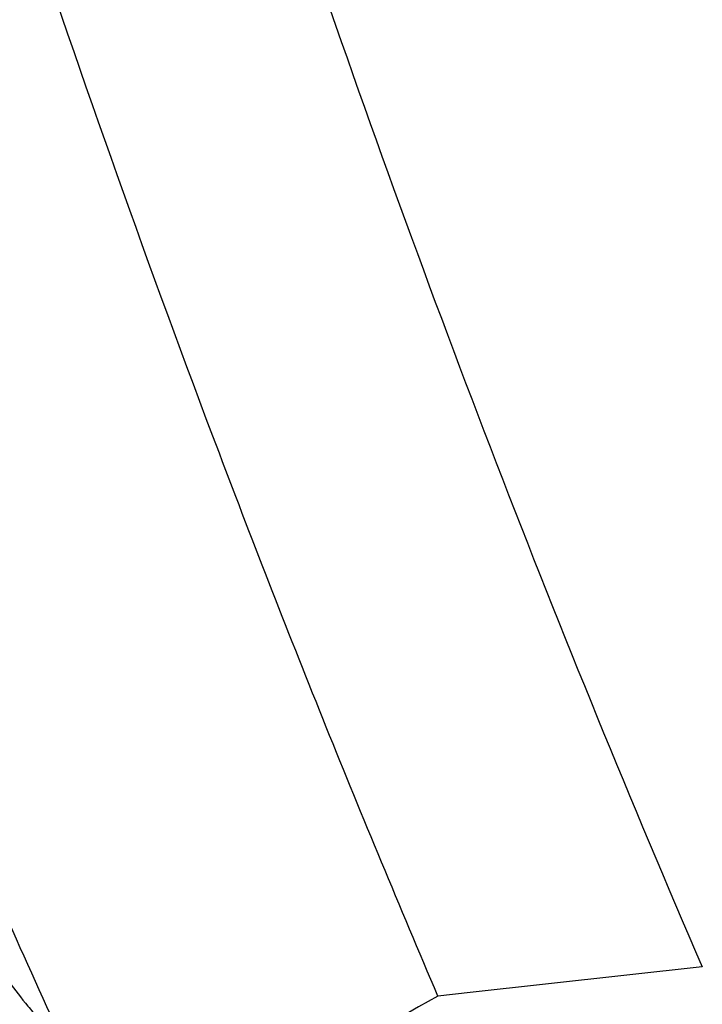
# Model space of a CAD drawing. Header units: millimetres. Extents: x 15458 to 16410, y 10212 to 11278.
# Tile 133 of 139: x 16302 to 16315, y 10954 to 10972. Entities that reach past the tile are written whole.
import ezdxf

# ---------------------------------------------------------------- set-up
doc = ezdxf.new("R2010")
doc.units = ezdxf.units.MM

msp = doc.modelspace()

# ---------------------------------------------------------------- linework, layer by layer
at = {"color": 7, "linetype": 'Continuous', "lineweight": 25}
for p, q in [((16314.894, 10954.422), (16310.532, 10953.94)), ((16310.532, 10953.94), (16309.926, 10953.873))]:
    msp.add_line(p, q, dxfattribs=at)
for points, knots in [([(16309.926, 10953.873), (16309.213, 10955.546), (16308.512, 10957.232), (16307.143, 10960.634), (16306.473, 10962.35), (16304.51, 10967.54), (16303.26, 10971.059), (16302.072, 10974.633)], [0, 0, 0, 0, 0.25, 0.25, 0.5, 0.5, 1, 1, 1, 1]), ([(16303.955, 10950.685), (16303.761, 10951.101), (16303.565, 10951.52), (16303.178, 10952.357), (16302.985, 10952.777), (16302.41, 10954.04), (16302.03, 10954.886), (16300.901, 10957.435), (16300.163, 10959.151), (16297.991, 10964.345), (16296.601, 10967.871), (16295.268, 10971.463)], [0, 0, 0, 0, 0.0625, 0.0625, 0.125, 0.125, 0.25, 0.25, 0.5, 0.5, 1, 1, 1, 1]), ([(16301.298, 10955.007), (16301.327, 10954.942), (16301.368, 10954.873), (16301.454, 10954.731), (16301.501, 10954.659), (16301.649, 10954.438), (16301.755, 10954.29), (16301.979, 10953.989), (16302.097, 10953.837), (16302.282, 10953.61), (16302.346, 10953.535), (16302.478, 10953.384), (16302.546, 10953.308), (16302.622, 10953.233)], [0, 0, 0, 0, 0.125, 0.125, 0.25, 0.25, 0.5, 0.5, 0.75, 0.75, 0.875, 0.875, 1, 1, 1, 1])]:
    msp.add_open_spline(points, degree=3, knots=knots, dxfattribs=at)
for points in [[(16307.468, 10973.679), (16309.731, 10967.059), (16312.208, 10960.635), (16314.894, 10954.422)], [(16309.926, 10953.873), (16307.992, 10952.777), (16306.002, 10951.714), (16303.955, 10950.685)]]:
    msp.add_open_spline(points, degree=3, dxfattribs=at)

doc.saveas('drawing.dxf')
